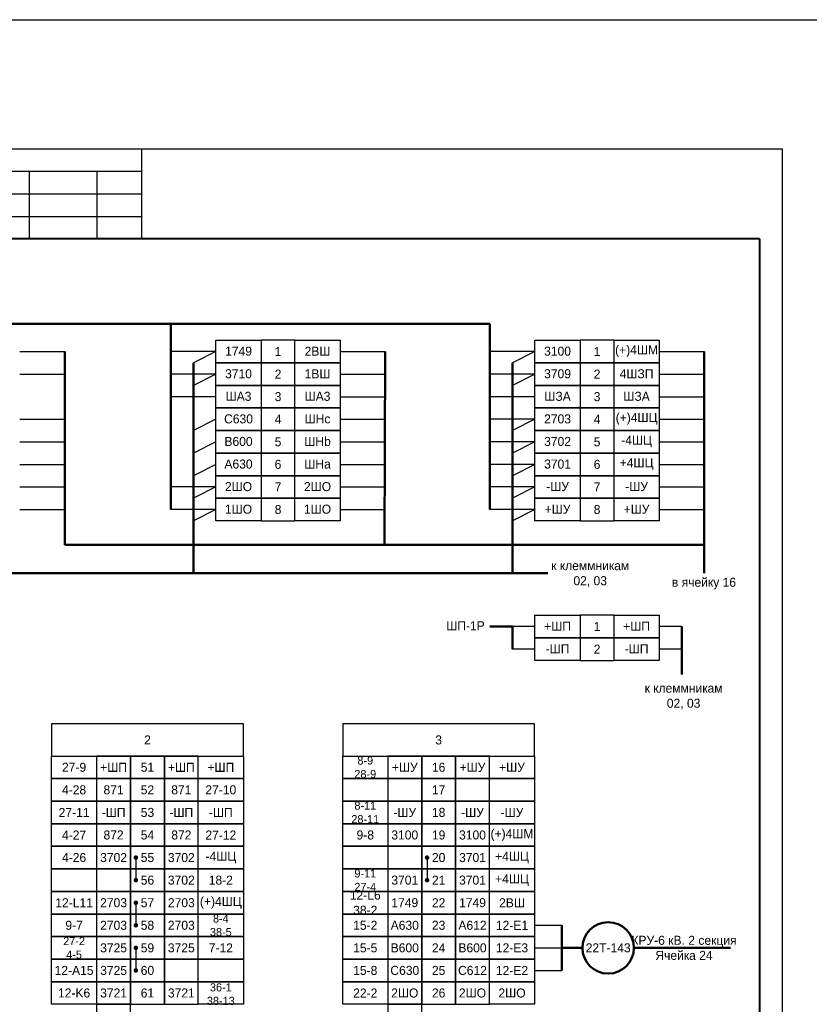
# Model space of a CAD drawing. Header units: millimetres. Extents: x 7700 to 12777, y -2533 to 2568.
# Tile 65 of 74: x 12283 to 12458, y 883 to 1101. Entities that reach past the tile are written whole.
import ezdxf

# ---------------------------------------------------------------- set-up
doc = ezdxf.new("R2010")
doc.units = ezdxf.units.MM
doc.styles.add('SIMPLEX', font='txt', dxfattribs={"height": 5})

msp = doc.modelspace()

# ---------------------------------------------------------------- linework, layer by layer
for p, q in [((12154.54, 1072.46), (12451.59, 1072.46)), ((12154.54, 1072.46), (12451.59, 1072.46)), ((12309.78, 1052.46), (12309.78, 1072.46)), ((12451.59, 1072.46), (12451.59, 652.45)), ((12244.78, 1067.46), (12309.78, 1067.46)), ((12284.78, 1067.46), (12284.78, 1052.46)), ((12299.78, 1067.46), (12299.78, 1052.46)), ((12244.78, 1062.46), (12309.78, 1062.46)), ((12244.78, 1057.46), (12309.78, 1057.46)), ((12282.71, 1027.53), (12292.71, 1027.53)), ((12326.17, 1027.53), (12316.17, 1027.53)), ((12326.17, 1027.53), (12321.17, 1025.03)), ((12353.67, 1027.53), (12363.67, 1027.53)), ((12396.83, 1027.53), (12386.83, 1027.53)), ((12396.83, 1027.53), (12391.83, 1025.03)), ((12424.33, 1027.53), (12434.33, 1027.53)), ((12282.71, 1022.53), (12292.71, 1022.53)), ((12326.17, 1022.53), (12316.17, 1022.53)), ((12326.17, 1022.53), (12321.17, 1020.03)), ((12353.67, 1022.53), (12363.67, 1022.53)), ((12396.83, 1022.53), (12386.83, 1022.53)), ((12396.83, 1022.53), (12391.83, 1020.03)), ((12424.33, 1022.53), (12434.33, 1022.53)), ((12326.17, 1017.53), (12316.17, 1017.53)), ((12353.67, 1017.53), (12363.67, 1017.53)), ((12396.83, 1017.53), (12386.83, 1017.53)), ((12424.33, 1017.53), (12434.33, 1017.53)), ((12282.71, 1012.53), (12292.71, 1012.53)), ((12326.17, 1012.53), (12321.17, 1010.03)), ((12353.67, 1012.53), (12363.67, 1012.53)), ((12396.83, 1012.53), (12386.83, 1012.53)), ((12396.83, 1012.53), (12391.83, 1010.03)), ((12424.33, 1012.53), (12434.33, 1012.53)), ((12282.71, 1007.53), (12292.71, 1007.53)), ((12326.17, 1007.53), (12321.17, 1005.03)), ((12353.67, 1007.53), (12363.67, 1007.53)), ((12396.83, 1007.53), (12386.83, 1007.53)), ((12396.83, 1007.53), (12391.83, 1005.03)), ((12424.33, 1007.53), (12434.33, 1007.53)), ((12282.71, 1002.53), (12292.71, 1002.53)), ((12326.17, 1002.53), (12321.17, 1000.03)), ((12353.67, 1002.53), (12363.67, 1002.53)), ((12396.83, 1002.53), (12386.83, 1002.53)), ((12396.83, 1002.53), (12391.83, 1000.03)), ((12424.33, 1002.53), (12434.33, 1002.53)), ((12282.71, 997.53), (12292.71, 997.53)), ((12326.17, 997.53), (12316.17, 997.53)), ((12326.17, 997.53), (12321.17, 995.03)), ((12353.67, 997.53), (12363.67, 997.53)), ((12396.83, 997.53), (12386.83, 997.53)), ((12396.83, 997.53), (12391.83, 995.03)), ((12424.33, 997.53), (12434.33, 997.53)), ((12282.71, 992.53), (12292.71, 992.54)), ((12326.17, 992.53), (12316.17, 992.53)), ((12326.17, 992.53), (12321.17, 990.04)), ((12353.67, 992.53), (12363.67, 992.53)), ((12396.83, 992.53), (12386.83, 992.53)), ((12396.83, 992.53), (12391.83, 990.04)), ((12424.33, 992.53), (12434.33, 992.54)), ((12396.83, 966.61), (12391.83, 966.61)), ((12429.33, 966.61), (12424.33, 966.61)), ((12396.83, 961.61), (12391.83, 961.61)), ((12429.33, 961.61), (12424.33, 961.61)), ((12308.44, 915.43), (12308.44, 910.43)), ((12372.93, 915.43), (12372.93, 910.43)), ((12308.44, 905.43), (12308.44, 900.43)), ((12396.74, 900.43), (12402.77, 900.43)), ((12396.74, 900.43), (12402.77, 900.43)), ((12308.44, 895.43), (12308.44, 890.43)), ((12396.74, 895.43), (12402.77, 895.43)), ((12396.74, 890.43), (12402.77, 890.43))]:
    msp.add_line(p, q)
at = {"linetype": 'Continuous', "lineweight": 40}
msp.add_line((12446.59, 1052.46), (12159.59, 1052.46), dxfattribs=at)
at = {"linetype": 'Continuous'}
msp.add_line((12300.6, 1052.46), (12280.6, 1052.46), dxfattribs=at)
at = {"lineweight": 40}
msp.add_line((12446.59, 1052.46), (12446.59, 657.37), dxfattribs=at)
at = {"lineweight": 50}
for p, q in [((12386.83, 1033.68), (12245.21, 1033.68)), ((12316.17, 1033.68), (12316.17, 992.53)), ((12386.83, 1033.68), (12386.83, 992.53)), ((12292.71, 1027.53), (12292.71, 984.71)), ((12363.52, 984.71), (12363.67, 1027.53)), ((12434.33, 1027.53), (12434.33, 978.43)), ((12321.17, 1025.03), (12321.17, 978.43)), ((12391.83, 1025.03), (12391.83, 978.43)), ((12434.33, 992.54), (12434.33, 1012.53)), ((12434.33, 984.71), (12292.71, 984.71)), ((12399.65, 978.43), (12250.21, 978.43)), ((12391.83, 966.61), (12386.83, 966.61)), ((12391.83, 961.61), (12391.83, 966.61)), ((12429.33, 966.61), (12429.33, 955.99)), ((12402.77, 900.43), (12402.77, 890.43)), ((12402.77, 895.43), (12407.34, 895.43)), ((12418.74, 895.43), (12440.13, 895.43))]:
    msp.add_line(p, q, dxfattribs=at)
at = {"color": 2}
msp.add_lwpolyline([(7701.96, 1101.04), (12739.64, 1101.04), (12739.64, 528.85), (7701.96, 528.85)], close=True, dxfattribs=at)
for points in [[(12336.17, 1025.03), (12326.17, 1025.03), (12326.17, 1030.03), (12336.17, 1030.03)], [(12336.17, 1025.03), (12326.17, 1025.03), (12326.17, 1030.03), (12336.17, 1030.03)], [(12336.17, 1025.03), (12343.67, 1025.03), (12343.67, 1030.03), (12336.17, 1030.03)], [(12353.67, 1025.03), (12343.67, 1025.03), (12343.67, 1030.03), (12353.67, 1030.03)], [(12353.67, 1025.03), (12343.67, 1025.03), (12343.67, 1030.03), (12353.67, 1030.03)], [(12406.83, 1025.03), (12396.83, 1025.03), (12396.83, 1030.03), (12406.83, 1030.03)], [(12406.83, 1025.03), (12396.83, 1025.03), (12396.83, 1030.03), (12406.83, 1030.03)], [(12406.83, 1025.03), (12414.33, 1025.03), (12414.33, 1030.03), (12406.83, 1030.03)], [(12424.33, 1025.03), (12414.33, 1025.03), (12414.33, 1030.03), (12424.33, 1030.03)], [(12424.33, 1025.03), (12414.33, 1025.03), (12414.33, 1030.03), (12424.33, 1030.03)], [(12336.17, 1020.03), (12326.17, 1020.03), (12326.17, 1025.03), (12336.17, 1025.03)], [(12336.17, 1020.03), (12326.17, 1020.03), (12326.17, 1025.03), (12336.17, 1025.03)], [(12336.17, 1020.03), (12343.67, 1020.03), (12343.67, 1025.03), (12336.17, 1025.03)], [(12353.67, 1020.03), (12343.67, 1020.03), (12343.67, 1025.03), (12353.67, 1025.03)], [(12353.67, 1020.03), (12343.67, 1020.03), (12343.67, 1025.03), (12353.67, 1025.03)], [(12406.83, 1020.03), (12396.83, 1020.03), (12396.83, 1025.03), (12406.83, 1025.03)], [(12406.83, 1020.03), (12396.83, 1020.03), (12396.83, 1025.03), (12406.83, 1025.03)], [(12406.83, 1020.03), (12414.33, 1020.03), (12414.33, 1025.03), (12406.83, 1025.03)], [(12424.33, 1020.03), (12414.33, 1020.03), (12414.33, 1025.03), (12424.33, 1025.03)], [(12424.33, 1020.03), (12414.33, 1020.03), (12414.33, 1025.03), (12424.33, 1025.03)], [(12336.17, 1015.03), (12326.17, 1015.03), (12326.17, 1020.03), (12336.17, 1020.03)], [(12336.17, 1015.03), (12326.17, 1015.03), (12326.17, 1020.03), (12336.17, 1020.03)], [(12336.17, 1015.03), (12343.67, 1015.03), (12343.67, 1020.03), (12336.17, 1020.03)], [(12353.67, 1015.03), (12343.67, 1015.03), (12343.67, 1020.03), (12353.67, 1020.03)], [(12353.67, 1015.03), (12343.67, 1015.03), (12343.67, 1020.03), (12353.67, 1020.03)], [(12406.83, 1015.03), (12396.83, 1015.03), (12396.83, 1020.03), (12406.83, 1020.03)], [(12406.83, 1015.03), (12396.83, 1015.03), (12396.83, 1020.03), (12406.83, 1020.03)], [(12406.83, 1015.03), (12414.33, 1015.03), (12414.33, 1020.03), (12406.83, 1020.03)], [(12424.33, 1015.03), (12414.33, 1015.03), (12414.33, 1020.03), (12424.33, 1020.03)], [(12424.33, 1015.03), (12414.33, 1015.03), (12414.33, 1020.03), (12424.33, 1020.03)], [(12336.17, 1010.03), (12326.17, 1010.03), (12326.17, 1015.03), (12336.17, 1015.03)], [(12336.17, 1010.03), (12326.17, 1010.03), (12326.17, 1015.03), (12336.17, 1015.03)], [(12336.17, 1010.03), (12343.67, 1010.03), (12343.67, 1015.03), (12336.17, 1015.03)], [(12353.67, 1010.03), (12343.67, 1010.03), (12343.67, 1015.03), (12353.67, 1015.03)], [(12353.67, 1010.03), (12343.67, 1010.03), (12343.67, 1015.03), (12353.67, 1015.03)], [(12406.83, 1010.03), (12396.83, 1010.03), (12396.83, 1015.03), (12406.83, 1015.03)], [(12406.83, 1010.03), (12396.83, 1010.03), (12396.83, 1015.03), (12406.83, 1015.03)], [(12406.83, 1010.03), (12414.33, 1010.03), (12414.33, 1015.03), (12406.83, 1015.03)], [(12424.33, 1010.03), (12414.33, 1010.03), (12414.33, 1015.03), (12424.33, 1015.03)], [(12424.33, 1010.03), (12414.33, 1010.03), (12414.33, 1015.03), (12424.33, 1015.03)], [(12336.17, 1005.03), (12326.17, 1005.03), (12326.17, 1010.03), (12336.17, 1010.03)], [(12336.17, 1005.03), (12326.17, 1005.03), (12326.17, 1010.03), (12336.17, 1010.03)], [(12336.17, 1005.03), (12343.67, 1005.03), (12343.67, 1010.03), (12336.17, 1010.03)], [(12353.67, 1005.03), (12343.67, 1005.03), (12343.67, 1010.03), (12353.67, 1010.03)], [(12353.67, 1005.03), (12343.67, 1005.03), (12343.67, 1010.03), (12353.67, 1010.03)], [(12406.83, 1005.03), (12396.83, 1005.03), (12396.83, 1010.03), (12406.83, 1010.03)], [(12406.83, 1005.03), (12396.83, 1005.03), (12396.83, 1010.03), (12406.83, 1010.03)], [(12406.83, 1005.03), (12414.33, 1005.03), (12414.33, 1010.03), (12406.83, 1010.03)], [(12424.33, 1005.03), (12414.33, 1005.03), (12414.33, 1010.03), (12424.33, 1010.03)], [(12424.33, 1005.03), (12414.33, 1005.03), (12414.33, 1010.03), (12424.33, 1010.03)], [(12336.17, 1000.03), (12326.17, 1000.03), (12326.17, 1005.03), (12336.17, 1005.03)], [(12336.17, 1000.03), (12326.17, 1000.03), (12326.17, 1005.03), (12336.17, 1005.03)], [(12336.17, 1000.03), (12343.67, 1000.03), (12343.67, 1005.03), (12336.17, 1005.03)], [(12353.67, 1000.03), (12343.67, 1000.03), (12343.67, 1005.03), (12353.67, 1005.03)], [(12353.67, 1000.03), (12343.67, 1000.03), (12343.67, 1005.03), (12353.67, 1005.03)], [(12406.83, 1000.03), (12396.83, 1000.03), (12396.83, 1005.03), (12406.83, 1005.03)], [(12406.83, 1000.03), (12396.83, 1000.03), (12396.83, 1005.03), (12406.83, 1005.03)], [(12406.83, 1000.03), (12414.33, 1000.03), (12414.33, 1005.03), (12406.83, 1005.03)], [(12424.33, 1000.03), (12414.33, 1000.03), (12414.33, 1005.03), (12424.33, 1005.03)], [(12424.33, 1000.03), (12414.33, 1000.03), (12414.33, 1005.03), (12424.33, 1005.03)], [(12336.17, 995.03), (12326.17, 995.03), (12326.17, 1000.03), (12336.17, 1000.03)], [(12336.17, 995.03), (12326.17, 995.03), (12326.17, 1000.03), (12336.17, 1000.03)], [(12336.17, 995.03), (12343.67, 995.03), (12343.67, 1000.03), (12336.17, 1000.03)], [(12353.67, 995.03), (12343.67, 995.03), (12343.67, 1000.03), (12353.67, 1000.03)], [(12353.67, 995.03), (12343.67, 995.03), (12343.67, 1000.03), (12353.67, 1000.03)], [(12406.83, 995.03), (12396.83, 995.03), (12396.83, 1000.03), (12406.83, 1000.03)], [(12406.83, 995.03), (12396.83, 995.03), (12396.83, 1000.03), (12406.83, 1000.03)], [(12406.83, 995.03), (12414.33, 995.03), (12414.33, 1000.03), (12406.83, 1000.03)], [(12424.33, 995.03), (12414.33, 995.03), (12414.33, 1000.03), (12424.33, 1000.03)], [(12424.33, 995.03), (12414.33, 995.03), (12414.33, 1000.03), (12424.33, 1000.03)], [(12336.17, 990.04), (12326.17, 990.04), (12326.17, 995.03), (12336.17, 995.03)], [(12336.17, 990.04), (12326.17, 990.04), (12326.17, 995.03), (12336.17, 995.03)], [(12336.17, 990.04), (12343.67, 990.04), (12343.67, 995.03), (12336.17, 995.03)], [(12353.67, 990.04), (12343.67, 990.04), (12343.67, 995.03), (12353.67, 995.03)], [(12353.67, 990.04), (12343.67, 990.04), (12343.67, 995.03), (12353.67, 995.03)], [(12406.83, 990.04), (12396.83, 990.04), (12396.83, 995.03), (12406.83, 995.03)], [(12406.83, 990.04), (12396.83, 990.04), (12396.83, 995.03), (12406.83, 995.03)], [(12406.83, 990.04), (12414.33, 990.04), (12414.33, 995.03), (12406.83, 995.03)], [(12424.33, 990.04), (12414.33, 990.04), (12414.33, 995.03), (12424.33, 995.03)], [(12424.33, 990.04), (12414.33, 990.04), (12414.33, 995.03), (12424.33, 995.03)], [(12406.83, 964.11), (12396.83, 964.11), (12396.83, 969.11), (12406.83, 969.11)], [(12406.83, 964.11), (12396.83, 964.11), (12396.83, 969.11), (12406.83, 969.11)], [(12406.83, 964.11), (12414.33, 964.11), (12414.33, 969.11), (12406.83, 969.11)], [(12424.33, 964.11), (12414.33, 964.11), (12414.33, 969.11), (12424.33, 969.11)], [(12424.33, 964.11), (12414.33, 964.11), (12414.33, 969.11), (12424.33, 969.11)], [(12406.83, 959.11), (12396.83, 959.11), (12396.83, 964.11), (12406.83, 964.11)], [(12406.83, 959.11), (12396.83, 959.11), (12396.83, 964.11), (12406.83, 964.11)], [(12406.83, 959.11), (12414.33, 959.11), (12414.33, 964.11), (12406.83, 964.11)], [(12424.33, 959.11), (12414.33, 959.11), (12414.33, 964.11), (12424.33, 964.11)], [(12424.33, 959.11), (12414.33, 959.11), (12414.33, 964.11), (12424.33, 964.11)], [(12289.75, 937.93), (12332.25, 937.93), (12332.25, 945.05), (12289.75, 945.05)], [(12354.24, 937.93), (12396.74, 937.93), (12396.74, 945.05), (12354.24, 945.05)], [(12299.75, 932.93), (12289.75, 932.93), (12289.75, 937.93), (12299.75, 937.93)], [(12299.75, 932.93), (12307.25, 932.93), (12307.25, 937.93), (12299.75, 937.93)], [(12307.25, 932.93), (12314.75, 932.93), (12314.75, 937.93), (12307.25, 937.93)], [(12314.75, 932.93), (12322.25, 932.93), (12322.25, 937.93), (12314.75, 937.93)], [(12332.25, 932.93), (12322.25, 932.93), (12322.25, 937.93), (12332.25, 937.93)], [(12364.24, 932.93), (12354.24, 932.93), (12354.24, 937.93), (12364.24, 937.93)], [(12364.24, 932.93), (12371.74, 932.93), (12371.74, 937.93), (12364.24, 937.93)], [(12371.74, 932.93), (12379.24, 932.93), (12379.24, 937.93), (12371.74, 937.93)], [(12379.24, 932.93), (12386.74, 932.93), (12386.74, 937.93), (12379.24, 937.93)], [(12396.74, 932.93), (12386.74, 932.93), (12386.74, 937.93), (12396.74, 937.93)], [(12299.75, 927.93), (12289.75, 927.93), (12289.75, 932.93), (12299.75, 932.93)], [(12299.75, 927.93), (12307.25, 927.93), (12307.25, 932.93), (12299.75, 932.93)], [(12307.25, 927.93), (12314.75, 927.93), (12314.75, 932.93), (12307.25, 932.93)], [(12314.75, 927.93), (12322.25, 927.93), (12322.25, 932.93), (12314.75, 932.93)], [(12332.25, 927.93), (12322.25, 927.93), (12322.25, 932.93), (12332.25, 932.93)], [(12364.24, 927.93), (12354.24, 927.93), (12354.24, 932.93), (12364.24, 932.93)], [(12364.24, 927.93), (12371.74, 927.93), (12371.74, 932.93), (12364.24, 932.93)], [(12371.74, 927.93), (12379.24, 927.93), (12379.24, 932.93), (12371.74, 932.93)], [(12379.24, 927.93), (12386.74, 927.93), (12386.74, 932.93), (12379.24, 932.93)], [(12396.74, 927.93), (12386.74, 927.93), (12386.74, 932.93), (12396.74, 932.93)], [(12299.75, 922.93), (12289.75, 922.93), (12289.75, 927.93), (12299.75, 927.93)], [(12299.75, 922.93), (12307.25, 922.93), (12307.25, 927.93), (12299.75, 927.93)], [(12307.25, 922.93), (12314.75, 922.93), (12314.75, 927.93), (12307.25, 927.93)], [(12314.75, 922.93), (12322.25, 922.93), (12322.25, 927.93), (12314.75, 927.93)], [(12332.25, 922.93), (12322.25, 922.93), (12322.25, 927.93), (12332.25, 927.93)], [(12364.24, 922.93), (12354.24, 922.93), (12354.24, 927.93), (12364.24, 927.93)], [(12364.24, 922.93), (12371.74, 922.93), (12371.74, 927.93), (12364.24, 927.93)], [(12371.74, 922.93), (12379.24, 922.93), (12379.24, 927.93), (12371.74, 927.93)], [(12379.24, 922.93), (12386.74, 922.93), (12386.74, 927.93), (12379.24, 927.93)], [(12396.74, 922.93), (12386.74, 922.93), (12386.74, 927.93), (12396.74, 927.93)], [(12299.75, 917.93), (12289.75, 917.93), (12289.75, 922.93), (12299.75, 922.93)], [(12299.75, 917.93), (12307.25, 917.93), (12307.25, 922.93), (12299.75, 922.93)], [(12307.25, 917.93), (12314.75, 917.93), (12314.75, 922.93), (12307.25, 922.93)], [(12314.75, 917.93), (12322.25, 917.93), (12322.25, 922.93), (12314.75, 922.93)], [(12332.25, 917.93), (12322.25, 917.93), (12322.25, 922.93), (12332.25, 922.93)], [(12364.24, 917.93), (12354.24, 917.93), (12354.24, 922.93), (12364.24, 922.93)], [(12364.24, 917.93), (12371.74, 917.93), (12371.74, 922.93), (12364.24, 922.93)], [(12371.74, 917.93), (12379.24, 917.93), (12379.24, 922.93), (12371.74, 922.93)], [(12379.24, 917.93), (12386.74, 917.93), (12386.74, 922.93), (12379.24, 922.93)], [(12396.74, 917.93), (12386.74, 917.93), (12386.74, 922.93), (12396.74, 922.93)], [(12299.75, 912.93), (12289.75, 912.93), (12289.75, 917.93), (12299.75, 917.93)], [(12299.75, 912.93), (12307.25, 912.93), (12307.25, 917.93), (12299.75, 917.93)], [(12307.25, 912.93), (12314.75, 912.93), (12314.75, 917.93), (12307.25, 917.93)], [(12314.75, 912.93), (12322.25, 912.93), (12322.25, 917.93), (12314.75, 917.93)], [(12332.25, 912.93), (12322.25, 912.93), (12322.25, 917.93), (12332.25, 917.93)], [(12364.24, 912.93), (12354.24, 912.93), (12354.24, 917.93), (12364.24, 917.93)], [(12364.24, 912.93), (12371.74, 912.93), (12371.74, 917.93), (12364.24, 917.93)], [(12371.74, 912.93), (12379.24, 912.93), (12379.24, 917.93), (12371.74, 917.93)], [(12379.24, 912.93), (12386.74, 912.93), (12386.74, 917.93), (12379.24, 917.93)], [(12396.74, 912.93), (12386.74, 912.93), (12386.74, 917.93), (12396.74, 917.93)], [(12299.75, 907.93), (12289.75, 907.93), (12289.75, 912.93), (12299.75, 912.93)], [(12299.75, 907.93), (12289.75, 907.93), (12289.75, 912.93), (12299.75, 912.93)], [(12299.75, 907.93), (12307.25, 907.93), (12307.25, 912.93), (12299.75, 912.93)], [(12299.75, 907.93), (12307.25, 907.93), (12307.25, 912.93), (12299.75, 912.93)], [(12307.25, 907.93), (12314.75, 907.93), (12314.75, 912.93), (12307.25, 912.93)], [(12314.75, 907.93), (12322.25, 907.93), (12322.25, 912.93), (12314.75, 912.93)], [(12314.75, 907.93), (12322.25, 907.93), (12322.25, 912.93), (12314.75, 912.93)], [(12332.25, 907.93), (12322.25, 907.93), (12322.25, 912.93), (12332.25, 912.93)], [(12332.25, 907.93), (12322.25, 907.93), (12322.25, 912.93), (12332.25, 912.93)], [(12364.24, 907.93), (12354.24, 907.93), (12354.24, 912.93), (12364.24, 912.93)], [(12364.24, 907.93), (12354.24, 907.93), (12354.24, 912.93), (12364.24, 912.93)], [(12364.24, 907.93), (12371.74, 907.93), (12371.74, 912.93), (12364.24, 912.93)], [(12364.24, 907.93), (12371.74, 907.93), (12371.74, 912.93), (12364.24, 912.93)], [(12371.74, 907.93), (12379.24, 907.93), (12379.24, 912.93), (12371.74, 912.93)], [(12379.24, 907.93), (12386.74, 907.93), (12386.74, 912.93), (12379.24, 912.93)], [(12379.24, 907.93), (12386.74, 907.93), (12386.74, 912.93), (12379.24, 912.93)], [(12396.74, 907.93), (12386.74, 907.93), (12386.74, 912.93), (12396.74, 912.93)], [(12396.74, 907.93), (12386.74, 907.93), (12386.74, 912.93), (12396.74, 912.93)], [(12299.75, 902.93), (12289.75, 902.93), (12289.75, 907.93), (12299.75, 907.93)], [(12299.75, 902.93), (12307.25, 902.93), (12307.25, 907.93), (12299.75, 907.93)], [(12307.25, 902.93), (12314.75, 902.93), (12314.75, 907.93), (12307.25, 907.93)], [(12314.75, 902.93), (12322.25, 902.93), (12322.25, 907.93), (12314.75, 907.93)], [(12332.25, 902.93), (12322.25, 902.93), (12322.25, 907.93), (12332.25, 907.93)], [(12364.24, 902.93), (12354.24, 902.93), (12354.24, 907.93), (12364.24, 907.93)], [(12364.24, 902.93), (12371.74, 902.93), (12371.74, 907.93), (12364.24, 907.93)], [(12371.74, 902.93), (12379.24, 902.93), (12379.24, 907.93), (12371.74, 907.93)], [(12379.24, 902.93), (12386.74, 902.93), (12386.74, 907.93), (12379.24, 907.93)], [(12396.74, 902.93), (12386.74, 902.93), (12386.74, 907.93), (12396.74, 907.93)], [(12299.75, 897.93), (12289.75, 897.93), (12289.75, 902.93), (12299.75, 902.93)], [(12299.75, 897.93), (12307.25, 897.93), (12307.25, 902.93), (12299.75, 902.93)], [(12307.25, 897.93), (12314.75, 897.93), (12314.75, 902.93), (12307.25, 902.93)], [(12314.75, 897.93), (12322.25, 897.93), (12322.25, 902.93), (12314.75, 902.93)], [(12332.25, 897.93), (12322.25, 897.93), (12322.25, 902.93), (12332.25, 902.93)], [(12364.24, 897.93), (12354.24, 897.93), (12354.24, 902.93), (12364.24, 902.93)], [(12364.24, 897.93), (12371.74, 897.93), (12371.74, 902.93), (12364.24, 902.93)], [(12371.74, 897.93), (12379.24, 897.93), (12379.24, 902.93), (12371.74, 902.93)], [(12379.24, 897.93), (12386.74, 897.93), (12386.74, 902.93), (12379.24, 902.93)], [(12396.74, 897.93), (12386.74, 897.93), (12386.74, 902.93), (12396.74, 902.93)], [(12299.75, 892.93), (12289.75, 892.93), (12289.75, 897.93), (12299.75, 897.93)], [(12299.75, 892.93), (12307.25, 892.93), (12307.25, 897.93), (12299.75, 897.93)], [(12307.25, 892.93), (12314.75, 892.93), (12314.75, 897.93), (12307.25, 897.93)], [(12314.75, 892.93), (12322.25, 892.93), (12322.25, 897.93), (12314.75, 897.93)], [(12332.25, 892.93), (12322.25, 892.93), (12322.25, 897.93), (12332.25, 897.93)], [(12364.24, 892.93), (12354.24, 892.93), (12354.24, 897.93), (12364.24, 897.93)], [(12364.24, 892.93), (12371.74, 892.93), (12371.74, 897.93), (12364.24, 897.93)], [(12371.74, 892.93), (12379.24, 892.93), (12379.24, 897.93), (12371.74, 897.93)], [(12379.24, 892.93), (12386.74, 892.93), (12386.74, 897.93), (12379.24, 897.93)], [(12396.74, 892.93), (12386.74, 892.93), (12386.74, 897.93), (12396.74, 897.93)], [(12299.75, 887.93), (12289.75, 887.93), (12289.75, 892.93), (12299.75, 892.93)], [(12299.75, 887.93), (12289.75, 887.93), (12289.75, 892.93), (12299.75, 892.93)], [(12299.75, 887.93), (12307.25, 887.93), (12307.25, 892.93), (12299.75, 892.93)], [(12299.75, 887.93), (12307.25, 887.93), (12307.25, 892.93), (12299.75, 892.93)], [(12307.25, 887.93), (12314.75, 887.93), (12314.75, 892.93), (12307.25, 892.93)], [(12314.75, 887.93), (12322.25, 887.93), (12322.25, 892.93), (12314.75, 892.93)], [(12314.75, 887.93), (12322.25, 887.93), (12322.25, 892.93), (12314.75, 892.93)], [(12332.25, 887.93), (12322.25, 887.93), (12322.25, 892.93), (12332.25, 892.93)], [(12332.25, 887.93), (12322.25, 887.93), (12322.25, 892.93), (12332.25, 892.93)], [(12364.24, 887.93), (12354.24, 887.93), (12354.24, 892.93), (12364.24, 892.93)], [(12364.24, 887.93), (12354.24, 887.93), (12354.24, 892.93), (12364.24, 892.93)], [(12364.24, 887.93), (12371.74, 887.93), (12371.74, 892.93), (12364.24, 892.93)], [(12364.24, 887.93), (12371.74, 887.93), (12371.74, 892.93), (12364.24, 892.93)], [(12371.74, 887.93), (12379.24, 887.93), (12379.24, 892.93), (12371.74, 892.93)], [(12379.24, 887.93), (12386.74, 887.93), (12386.74, 892.93), (12379.24, 892.93)], [(12379.24, 887.93), (12386.74, 887.93), (12386.74, 892.93), (12379.24, 892.93)], [(12396.74, 887.93), (12386.74, 887.93), (12386.74, 892.93), (12396.74, 892.93)], [(12396.74, 887.93), (12386.74, 887.93), (12386.74, 892.93), (12396.74, 892.93)], [(12299.75, 882.93), (12289.75, 882.93), (12289.75, 887.93), (12299.75, 887.93)], [(12299.75, 882.93), (12289.75, 882.93), (12289.75, 887.93), (12299.75, 887.93)], [(12299.75, 882.93), (12307.25, 882.93), (12307.25, 887.93), (12299.75, 887.93)], [(12299.75, 882.93), (12307.25, 882.93), (12307.25, 887.93), (12299.75, 887.93)], [(12307.25, 882.93), (12314.75, 882.93), (12314.75, 887.93), (12307.25, 887.93)], [(12314.75, 882.93), (12322.25, 882.93), (12322.25, 887.93), (12314.75, 887.93)], [(12314.75, 882.93), (12322.25, 882.93), (12322.25, 887.93), (12314.75, 887.93)], [(12332.25, 882.93), (12322.25, 882.93), (12322.25, 887.93), (12332.25, 887.93)], [(12332.25, 882.93), (12322.25, 882.93), (12322.25, 887.93), (12332.25, 887.93)], [(12364.24, 882.93), (12354.24, 882.93), (12354.24, 887.93), (12364.24, 887.93)], [(12364.24, 882.93), (12354.24, 882.93), (12354.24, 887.93), (12364.24, 887.93)], [(12364.24, 882.93), (12371.74, 882.93), (12371.74, 887.93), (12364.24, 887.93)], [(12364.24, 882.93), (12371.74, 882.93), (12371.74, 887.93), (12364.24, 887.93)], [(12371.74, 882.93), (12379.24, 882.93), (12379.24, 887.93), (12371.74, 887.93)], [(12379.24, 882.93), (12386.74, 882.93), (12386.74, 887.93), (12379.24, 887.93)], [(12379.24, 882.93), (12386.74, 882.93), (12386.74, 887.93), (12379.24, 887.93)], [(12396.74, 882.93), (12386.74, 882.93), (12386.74, 887.93), (12396.74, 887.93)], [(12396.74, 882.93), (12386.74, 882.93), (12386.74, 887.93), (12396.74, 887.93)], [(12299.75, 877.94), (12307.25, 877.94), (12307.25, 882.93), (12299.75, 882.93)], [(12364.24, 877.94), (12371.74, 877.94), (12371.74, 882.93), (12364.24, 882.93)]]:
    msp.add_lwpolyline(points, close=True)
at = {"const_width": 0.45}
for points in [[(12308.44, 915.71, 1), (12308.44, 915.16, 1)], [(12372.93, 915.71, 1), (12372.93, 915.16, 1)], [(12308.44, 910.71, 1), (12308.44, 910.16, 1)], [(12372.93, 910.71, 1), (12372.93, 910.16, 1)], [(12308.44, 905.71, 1), (12308.44, 905.16, 1)], [(12308.44, 900.71, 1), (12308.44, 900.16, 1)], [(12308.44, 895.71, 1), (12308.44, 895.16, 1)], [(12308.44, 890.71, 1), (12308.44, 890.16, 1)]]:
    msp.add_lwpolyline(points, format="xyb", close=True, dxfattribs=at)
at = {"lineweight": 50}
msp.add_circle((12413.04, 895.43), 5.7, dxfattribs=at)

# ---------------------------------------------------------------- texts
at = {"attachment_point": 5, "style": 'SIMPLEX'}
for s, insert, char_height, width, rotation in [('1749', (12331.17, 1027.6), 2, 9.9995, 0), ('2ВШ', (12348.67, 1027.6), 2, 9.9995, 0), ('3100', (12401.83, 1027.6), 2, 9.9995, 0), ('(+)4ШМ', (12419.33, 1027.6), 2, 9.9995, 0), ('3710', (12331.17, 1022.6), 2, 9.9995, 0), ('1ВШ', (12348.67, 1022.6), 2, 9.9995, 0), ('3709', (12401.83, 1022.6), 2, 9.9995, 0), ('4ШЗП', (12419.33, 1022.6), 2, 9.9995, 0), ('ША3', (12331.17, 1017.6), 2, 9.9995, 0), ('ША3', (12348.67, 1017.6), 2, 9.9995, 0), ('ШЗА', (12401.83, 1017.6), 2, 9.9995, 0), ('ШЗА', (12419.33, 1017.6), 2, 9.9995, 0), ('C630', (12331.17, 1012.6), 2, 9.9995, 0), ('ШНс', (12348.67, 1012.6), 2, 9.9995, 0), ('2703', (12401.83, 1012.6), 2, 9.9995, 0), ('(+)4ШЦ', (12419.33, 1012.6), 2, 9.9995, 0), ('B600', (12331.17, 1007.6), 2, 9.9995, 0), ('ШНb', (12348.67, 1007.6), 2, 9.9995, 0), ('3702', (12401.83, 1007.6), 2, 9.9995, 0), ('-4ШЦ', (12419.33, 1007.6), 2, 9.9995, 0), ('A630', (12331.17, 1002.6), 2, 9.9995, 0), ('ШНa', (12348.67, 1002.6), 2, 9.9995, 0), ('3701', (12401.83, 1002.6), 2, 9.9995, 0), ('+4ШЦ', (12419.33, 1002.6), 2, 9.9995, 0), ('2ШО', (12331.17, 997.6), 2, 9.9995, 0), ('2ШО', (12348.67, 997.6), 2, 9.9995, 0), ('-ШУ', (12401.83, 997.6), 2, 9.9995, 0), ('-ШУ', (12419.33, 997.6), 2, 9.9995, 0), ('1ШО', (12331.17, 992.6), 2, 9.9995, 0), ('1ШО', (12348.67, 992.6), 2, 9.9995, 0), ('+ШУ', (12401.83, 992.6), 2, 9.9995, 0), ('+ШУ', (12419.33, 992.6), 2, 9.9995, 0), ('к клеммникам \\P02, 03', (12409.06, 978.25), 2, 17.1235, 0), ('в ячейку 16', (12434.25, 976.13), 2, 14.7026, 0), ('ШП-1Р', (12381.44, 966.79), 2, 9.9995, 0.0001), ('+ШП', (12401.83, 966.68), 2, 9.9995, 0), ('+ШП', (12419.33, 966.68), 2, 9.9995, 0), ('-ШП', (12401.83, 961.68), 2, 9.9995, 0), ('-ШП', (12419.33, 961.68), 2, 9.9995, 0), ('к клеммникам \\P02, 03', (12429.75, 951.11), 2, 17.1235, 0), ('8-9\\P28-9', (12359.24, 935.43), 1.8, 9.9996, 0), ('27-9', (12294.75, 935.43), 2, 9.9996, 0), ('+ШП', (12303.5, 935.43), 2, 7.4997, 0), ('+ШП', (12318.5, 935.43), 2, 7.4996, 0), ('+ШП', (12327.25, 935.43), 2, 9.9996, 0), ('+ШУ', (12367.99, 935.43), 2, 7.4997, 0), ('+ШУ', (12382.99, 935.43), 2, 7.4997, 0), ('+ШУ', (12391.74, 935.43), 2, 9.9996, 0), ('4-28', (12294.75, 930.43), 2, 9.9996, 0), ('871', (12303.5, 930.43), 2, 7.4996, 0), ('871', (12318.5, 930.43), 2, 7.4996, 0), ('27-10', (12327.25, 930.43), 2, 9.9996, 0), ('8-11\\P28-11', (12359.24, 925.43), 1.8, 9.9996, 0), ('27-11', (12294.75, 925.43), 2, 9.9996, 0), ('-ШП', (12303.5, 925.43), 2, 7.4996, 0), ('-ШП', (12318.5, 925.43), 2, 7.4996, 0), ('-ШП', (12327.25, 925.43), 2, 9.9996, 0), ('-ШУ', (12367.99, 925.43), 2, 7.4997, 0), ('-ШУ', (12382.99, 925.43), 2, 7.4997, 0), ('-ШУ', (12391.74, 925.43), 2, 9.9996, 0), ('4-27', (12294.75, 920.43), 2, 9.9996, 0), ('872', (12303.5, 920.43), 2, 7.4996, 0), ('872', (12318.5, 920.43), 2, 7.4996, 0), ('27-12', (12327.25, 920.43), 2, 9.9996, 0), ('9-8', (12359.24, 920.43), 2, 9.9996, 0), ('3100', (12367.99, 920.43), 2, 7.4997, 0), ('3100', (12382.99, 920.43), 2, 7.4997, 0), ('(+)4ШМ', (12391.74, 920.43), 2, 9.9995, 0), ('4-26', (12294.75, 915.43), 2, 9.9996, 0), ('3702', (12303.5, 915.43), 2, 7.4996, 0), ('3702', (12318.5, 915.43), 2, 7.4996, 0), ('-4ШЦ', (12327.25, 915.43), 2, 9.9996, 0), ('3701', (12382.99, 915.43), 2, 7.4997, 0), ('+4ШЦ', (12391.74, 915.43), 2, 9.9996, 0), ('3702', (12318.5, 910.43), 2, 7.4996, 0), ('18-2', (12327.25, 910.43), 2, 9.9996, 0), ('9-11\\P27-4', (12359.24, 910.43), 1.8, 9.9996, 0), ('3701', (12367.99, 910.43), 2, 7.4997, 0), ('3701', (12382.99, 910.43), 2, 7.4997, 0), ('+4ШЦ', (12391.74, 910.43), 2, 9.9996, 0), ('12-L6\\P38-2', (12359.24, 905.43), 2, 9.9996, 0), ('12-L11', (12294.75, 905.43), 2, 9.9996, 0), ('2703', (12303.5, 905.43), 2, 7.4996, 0), ('2703', (12318.5, 905.43), 2, 7.4996, 0), ('(+)4ШЦ', (12327.25, 905.43), 2, 9.9996, 0), ('1749', (12367.99, 905.43), 2, 7.4997, 0), ('1749', (12382.99, 905.43), 2, 7.4997, 0), ('2ВШ', (12391.74, 905.43), 2, 9.9995, 0), ('8-4\\P38-5', (12327.25, 900.43), 1.8, 9.9996, 0), ('9-7', (12294.75, 900.43), 2, 9.9996, 0), ('2703', (12303.5, 900.43), 2, 7.4996, 0), ('2703', (12318.5, 900.43), 2, 7.4996, 0), ('15-2', (12359.24, 900.43), 2, 9.9996, 0), ('A630', (12367.99, 900.43), 2, 7.4997, 0), ('A612', (12382.99, 900.43), 2, 7.4997, 0), ('12-E1', (12391.74, 900.43), 2, 9.9996, 0), ('27-2\\P4-5', (12294.75, 895.43), 1.8, 9.9996, 0), ('3725', (12303.5, 895.43), 2, 7.4996, 0), ('3725', (12318.5, 895.43), 2, 7.4996, 0), ('7-12', (12327.25, 895.43), 2, 9.9996, 0), ('15-5', (12359.24, 895.43), 2, 9.9996, 0), ('B600', (12367.99, 895.43), 2, 7.4997, 0), ('B600', (12382.99, 895.43), 2, 7.4997, 0), ('12-E3', (12391.74, 895.43), 2, 9.9996, 0), ('12-A15', (12294.75, 890.43), 2, 9.9996, 0), ('3725', (12303.5, 890.43), 2, 7.4996, 0), ('15-8', (12359.24, 890.43), 2, 9.9996, 0), ('C630', (12367.99, 890.43), 2, 7.4997, 0), ('C612', (12382.99, 890.43), 2, 7.4997, 0), ('12-E2', (12391.74, 890.43), 2, 9.9996, 0), ('36-1\\P38-13', (12327.25, 885.18), 1.8, 9.9996, 0), ('12-K6', (12294.75, 885.43), 2, 9.9996, 0), ('3721', (12303.5, 885.43), 2, 7.4996, 0), ('3721', (12318.5, 885.43), 2, 7.4996, 0), ('22-2', (12359.24, 885.43), 2, 9.9996, 0), ('2ШО', (12367.99, 885.43), 2, 7.4997, 0), ('2ШО', (12382.99, 885.43), 2, 7.4997, 0), ('2ШО', (12391.74, 885.43), 2, 9.9996, 0)]:
    msp.add_mtext(s, dxfattribs=dict(at, insert=insert, char_height=char_height, width=width, rotation=rotation))
at = {"char_height": 2, "attachment_point": 5, "style": 'SIMPLEX'}
for s, insert, width in [('1', (12339.92, 1027.53), 9.9995), ('1', (12410.58, 1027.53), 9.9995), ('2', (12339.92, 1022.53), 9.9995), ('2', (12410.58, 1022.53), 9.9995), ('3', (12339.92, 1017.53), 9.9995), ('3', (12410.58, 1017.53), 9.9995), ('4', (12339.92, 1012.53), 9.9995), ('4', (12410.58, 1012.53), 9.9995), ('5', (12339.92, 1007.53), 9.9995), ('5', (12410.58, 1007.53), 9.9995), ('6', (12339.92, 1002.53), 9.9995), ('6', (12410.58, 1002.53), 9.9995), ('7', (12339.92, 997.53), 9.9995), ('7', (12410.58, 997.53), 9.9995), ('8', (12339.92, 992.53), 9.9995), ('8', (12410.58, 992.53), 9.9995), ('1', (12410.58, 966.61), 7.4996), ('2', (12410.58, 961.61), 7.4997), ('2', (12311, 941.49), 42.4981), ('3', (12375.49, 941.49), 42.4981), ('51', (12311, 935.43), 7.4997), ('16', (12375.49, 935.43), 7.4997), ('52', (12311, 930.43), 7.4997), ('17', (12375.49, 930.43), 7.4997), ('53', (12311, 925.43), 7.4997), ('18', (12375.49, 925.43), 7.4997), ('54', (12311, 920.43), 7.4997), ('19', (12375.49, 920.43), 7.4997), ('55', (12311, 915.43), 7.4997), ('20', (12375.49, 915.43), 7.4997), ('56', (12311, 910.43), 7.4997), ('21', (12375.49, 910.43), 7.4997), ('57', (12311, 905.43), 7.4997), ('22', (12375.49, 905.43), 7.4997), ('58', (12311, 900.43), 7.4997), ('23', (12375.49, 900.43), 7.4997), ('59', (12311, 895.43), 7.4997), ('24', (12375.49, 895.43), 7.4997), ('КРУ-6 кВ. 2 секция Ячейка 24 ', (12429.83, 895.43), 25.7971), ('60', (12311, 890.43), 7.4997), ('25', (12375.49, 890.43), 7.4997), ('61', (12311, 885.43), 7.4997), ('26', (12375.49, 885.43), 7.4997)]:
    msp.add_mtext(s, dxfattribs=dict(at, insert=insert, width=width))
at = {"color": 4, "insert": (12413.04, 895.43), "char_height": 2, "width": 11.4, "attachment_point": 5, "style": 'SIMPLEX'}
msp.add_mtext('22Т-143', dxfattribs=at)

doc.saveas('drawing.dxf')
